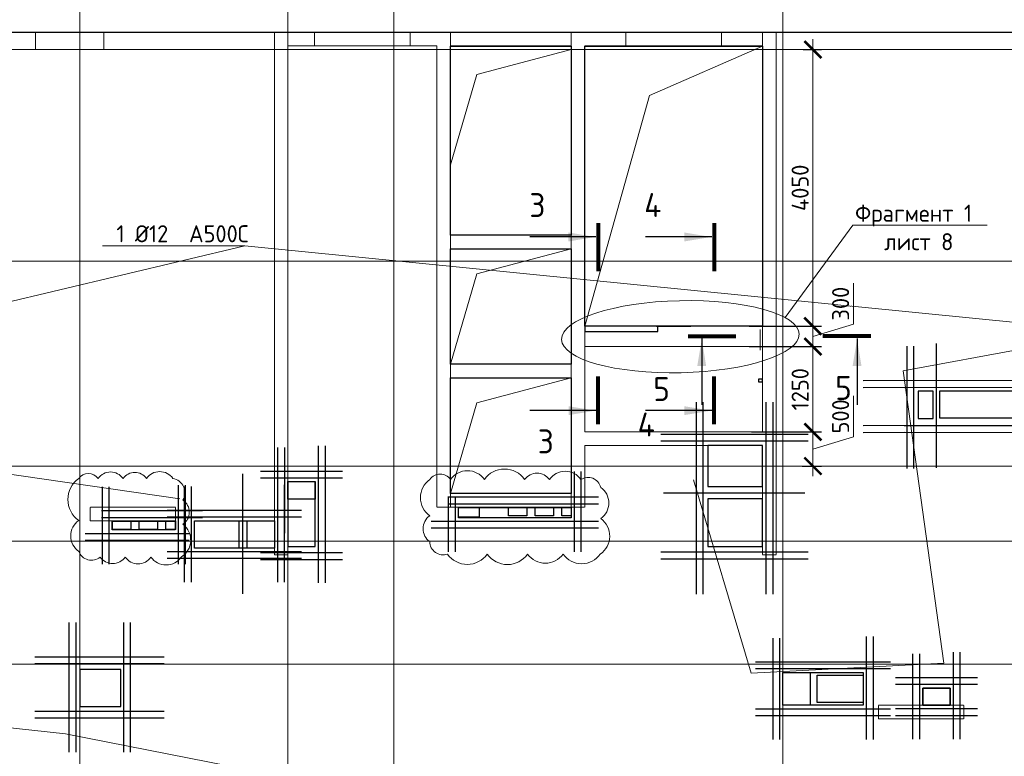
# Model space of a CAD drawing. Header units: millimetres. Extents: x -42044588 to 856694, y -806701 to 941911.
# Tile 51 of 256: x -87416 to -72992, y -425220 to -414436. Entities that reach past the tile are written whole.
import ezdxf
from ezdxf import colors
from ezdxf.entities.mleader import LeaderData, LeaderLine
from ezdxf.enums import TextEntityAlignment as Align
from ezdxf.math import Vec2, Vec3

# ---------------------------------------------------------------- set-up
doc = ezdxf.new("R2010")
doc.units = ezdxf.units.MM
for name, pattern in [('______5', [1100, 800, -100, 100, -100]), ('DASHED', [7, 5, -2, 0]), ('GOST2.303 4', [7, 5, -2, 0]), ('осевая', [50.8, 31.75, -6.35, 6.35, -6.35])]:
    doc.linetypes.add(name, pattern=pattern)
for name, color, linetype, lineweight in [('907Сл Осевые', 1, 'Continuous', 0), ('_0.25', 114, 'Continuous', 25), ('_0.5', 94, 'Continuous', 50), ('RAZMER', 100, 'Continuous', 15), ('RAZMER @ 100', 100, 'Continuous', 15), ('Оси', 40, '______5', 18), ('Перекрытие ж_бетон', 1, 'Continuous', 30), ('подоснова', 151, 'Continuous', 5), ('РАЗМЕРЫ', 1, 'Continuous', 9), ('Символы 0.20', 1, 'Continuous', 20), ('Символы 0.20 @ 100', 1, 'Continuous', 20), ('СТЕНЫ', 3, 'Continuous', 30)]:
    doc.layers.add(name, color=color, linetype=linetype, lineweight=lineweight)
doc.layers.add('Колонна_ бетон', color=7, linetype='Continuous', lineweight=50, true_color=0xb4b496)
doc.styles.add('GOST-2.304_Type-B', font='GOST_Common.ttf')
doc.styles.add('ГОСТ', font='GOST_Common.ttf')
doc.dimstyles.new('ГОСТ', dxfattribs={"dimscale": 0, "dimtxt": 2.5, "dimasz": 2.5, "dimexe": 1.25, "dimexo": 0.625, "dimtad": 1, "dimdec": 0, "dimtxsty": 'ГОСТ', "dimblk": 'ARCHTICK', "dimcen": 2.5, "dimdle": 1.5, "dimclrd": 256, "dimclre": 256, "dimclrt": 256, "dimadec": 0, "dimazin": 0, "dimtfac": 1, "dimtdec": 0, "dimtmove": 1, "dimatfit": 3, "dimfxl": 0, "dimlwd": -1, "dimarcsym": 0})

# ---------------------------------------------------------------- blocks, each defined once
blk = doc.blocks.new('оси блок 2')
at = {"layer": 'Оси', "color": 16, "linetype": 'осевая', "lineweight": 0, "ltscale": 0.25, "transparency": 33554687}
for p, q in [((-68904.7, -322543), (-68904.7, -347914.1)), ((-65854.7, -322543), (-65854.7, -347914.1)), ((-64304.7, -322543), (-64304.7, -347914.1)), ((-58604.7, -322543), (-58604.7, -347914.1)), ((-89822.3, -326301.3), (-37238.5, -326301.3)), ((-89822.3, -329401.3), (-37238.5, -329401.3)), ((-89822.3, -332401.3), (-37238.5, -332401.3)), ((-89822.3, -333501.3), (-37238.5, -333501.3)), ((-89822.3, -335301.3), (-37238.5, -335301.3))]:
    blk.add_line(p, q, dxfattribs=at)
blk = doc.blocks.new('подложка стн 1-го этажа')
at = {"layer": 'Колонна_ бетон', "color": 252, "linetype": 'DASHED', "lineweight": 0, "ltscale": 0.5, "true_color": 0x939598, "transparency": 33554687}
for p, q in [((24994, 19212, -200), (24994, 19412, -200)), ((24994, 19412, -200), (24994, 19412, -200)), ((26244, 19412, -200), (24994, 19412, -200)), ((26244, 19412, -200), (26244, 19412, -200)), ((26244, 19212, -200), (26244, 19412, -200)), ((24994, 19212, -200), (26244, 19212, -200)), ((24994, 19212, -200), (24994, 19212, -200)), ((26244, 19212, -200), (26244, 19212, -200)), ((36543, 16512, -200), (36543, 16312, -200)), ((36543, 16512, -200), (36543, 16512, -200)), ((36543, 16512, -200), (37793, 16512, -200)), ((37793, 16512, -200), (37793, 16312, -200)), ((37793, 16512, -200), (37793, 16512, -200)), ((36543, 16312, -200), (36543, 16312, -200)), ((36543, 16312, -200), (37793, 16312, -200)), ((37793, 16312, -200), (37793, 16312, -200))]:
    blk.add_line(p, q, dxfattribs=at)
for elevation in [-360, -560]:
    blk.add_lwpolyline([(24194, 26362), (25194, 26362), (25194, 26112), (24194, 26112)], close=True, dxfattribs=dict(at, elevation=elevation))
at = {"layer": 'СТЕНЫ', "color": 252, "linetype": 'DASHED', "lineweight": 0, "ltscale": 0.5, "true_color": 0x939598, "transparency": 33554687}
for p, q in [((30274, 26362, -200), (30274, 19412, -200)), ((30274, 26362, -200), (30274, 26362, -200)), ((32044, 26362, -200), (32044, 19412, -200)), ((32044, 26362, -200), (32044, 26362, -200)), ((34844, 26362, -200), (34844, 20512, -200)), ((34844, 26362, -200), (34844, 26362, -200)), ((27694, 26112, -200), (27694, 26112, -200)), ((27694, 26112, -200), (27694, 18712, -200)), ((27894, 26162, -200), (27894, 18712, -200)), ((27894, 26162, -200), (27894, 26162, -200)), ((27894, 26162, -200), (30074, 26162, -200)), ((30074, 19412, -200), (30074, 26162, -200)), ((30074, 26162, -200), (30074, 26162, -200)), ((30274, 26162, -200), (30274, 26162, -200)), ((32044, 26162, -200), (30274, 26162, -200)), ((32044, 26162, -200), (32044, 26162, -200)), ((32244, 26162, -200), (34844, 26162, -200)), ((32244, 26162, -200), (32244, 26162, -200)), ((32244, 26162, -200), (32244, 20512, -200)), ((34844, 26162, -200), (34844, 26162, -200)), ((35044, 18712, -200), (35044, 26112, -200)), ((30274, 23392, -200), (30274, 23392, -200)), ((32044, 23392, -200), (30274, 23392, -200)), ((32044, 23392, -200), (32044, 23392, -200)), ((32044, 23192, -200), (30274, 23192, -200)), ((30274, 23192, -200), (30274, 23192, -200)), ((32044, 23192, -200), (32044, 23192, -200)), ((30274, 21502, -200), (32044, 21502, -200)), ((30274, 21502, -200), (30274, 21502, -200)), ((32044, 21502, -200), (32044, 21502, -200)), ((30274, 21302, -200), (30274, 21302, -200)), ((30274, 21302, -200), (32044, 21302, -200)), ((32044, 21302, -200), (32044, 21302, -200)), ((34844, 20512, -200), (32244, 20512, -200)), ((32244, 20512, -200), (32244, 20512, -200)), ((34844, 20512, -200), (34844, 20512, -200)), ((32244, 20312, -200), (32244, 20312, -200)), ((34844, 20312, -200), (32244, 20312, -200)), ((32244, 20312, -200), (32244, 19412, -200)), ((34744, 20312, -200), (34744, 20312, -200)), ((34844, 18712, -200), (34844, 20312, -200)), ((27894, 19962, -200), (27894, 19962, -200)), ((30274, 19612, -200), (30274, 19612, -200)), ((32044, 19612, -200), (30274, 19612, -200)), ((32044, 19612, -200), (32044, 19612, -200)), ((30074, 19412, -200), (30074, 19412, -200)), ((30074, 19412, -200), (32244, 19412, -200)), ((30274, 19412, -200), (30274, 19412, -200)), ((32044, 19412, -200), (32044, 19412, -200)), ((32244, 19412, -200), (32244, 19412, -200)), ((27694, 18712, -200), (27694, 18712, -200)), ((27694, 18712, -200), (27894, 18712, -200)), ((35044, 18712, -200), (34844, 18712, -200)), ((35044, 18712, -200), (35044, 18712, -200))]:
    blk.add_line(p, q, dxfattribs=at)
at = {"layer": 'СТЕНЫ', "color": 252, "linetype": 'DASHED', "lineweight": 0, "ltscale": 0.5, "true_color": 0x939598, "transparency": 33554687, "elevation": -200}
blk.add_lwpolyline([(35044, 26112), (35044, 26362), (27694, 26362), (27694, 26112)], dxfattribs=at)
at = {"layer": 'СТЕНЫ', "color": 252, "linetype": 'DASHED', "lineweight": 0, "ltscale": 0.5, "true_color": 0x939598, "transparency": 33554687, "elevation": -560}
for points in [[(28284, 26365), (29684, 26365), (29684, 26162), (28284, 26162)], [(32844, 26365), (34244, 26365), (34244, 26162), (32844, 26162)]]:
    blk.add_lwpolyline(points, close=True, dxfattribs=at)
blk = doc.blocks.new('_ArchTick')
at = {"color": 0, "linetype": 'ByBlock', "const_width": 0.15}
blk.add_lwpolyline([(-0.5, -0.5), (0.5, 0.5)], dxfattribs=at)
blk = doc.blocks.new('*D5199')
at = {"layer": 'DEFPOINTS', "color": 0, "transparency": 16777216}
for p in [(-76760, -420471), (-75796, -420471), (-76015, -420971)]:
    blk.add_point(p, dxfattribs=at)
at = {"layer": 'RAZMER', "transparency": 16777216}
for p, q in [((-75202, -420543), (-75202, -419943)), ((-75796, -421121), (-75796, -420321)), ((-75796, -420721), (-75202, -420543))]:
    blk.add_line(p, q, dxfattribs=at)
at = {"layer": 'RAZMER', "lineweight": -2, "transparency": 16777216}
for p, q in [((-76697, -420471), (-75671, -420471)), ((-75952, -420971), (-75671, -420971))]:
    blk.add_line(p, q, dxfattribs=at)
at = {"layer": 'RAZMER', "transparency": 16777216, "xscale": 250, "yscale": 250, "zscale": 250}
for p, rotation in [((-75796, -420471), 90), ((-75796, -420971), 270)]:
    blk.add_blockref('_ArchTick', p, dxfattribs=dict(at, rotation=rotation))
at = {"layer": 'RAZMER', "lineweight": 0, "transparency": 16777216, "insert": (-75390, -420243), "char_height": 250, "attachment_point": 5, "rotation": 90, "style": 'ГОСТ', "bg_fill": 3, "box_fill_scale": 1.1, "bg_fill_color": 256, "bg_fill_true_color": 13158600, "bg_fill_transparency": 0}
blk.add_mtext('500', dxfattribs=at)
blk = doc.blocks.new('*D5200')
at = {"layer": 'DEFPOINTS', "color": 0, "transparency": 16777216}
for p in [(-76630, -419221), (-75796, -419221), (-75934, -420471)]:
    blk.add_point(p, dxfattribs=at)
at = {"layer": 'RAZMER', "transparency": 16777216}
blk.add_line((-75796, -420621), (-75796, -419071), dxfattribs=at)
at = {"layer": 'RAZMER', "lineweight": -2, "transparency": 16777216}
for p, q in [((-76568, -419221), (-75671, -419221)), ((-75871, -420471), (-75671, -420471))]:
    blk.add_line(p, q, dxfattribs=at)
at = {"layer": 'RAZMER', "transparency": 16777216, "xscale": 250, "yscale": 250, "zscale": 250}
for p, rotation in [((-75796, -419221), 90), ((-75796, -420471), 270)]:
    blk.add_blockref('_ArchTick', p, dxfattribs=dict(at, rotation=rotation))
at = {"layer": 'RAZMER', "lineweight": 0, "transparency": 16777216, "insert": (-75983, -419846), "char_height": 250, "attachment_point": 5, "rotation": 90, "style": 'ГОСТ', "bg_fill": 3, "box_fill_scale": 1.1, "bg_fill_color": 256, "bg_fill_true_color": 13158600, "bg_fill_transparency": 0}
blk.add_mtext('1250', dxfattribs=at)
blk = doc.blocks.new('*D5201')
at = {"layer": 'DEFPOINTS', "color": 0, "transparency": 16777216}
for p in [(-76792, -418922), (-76792, -419222), (-75796, -419222)]:
    blk.add_point(p, dxfattribs=at)
at = {"layer": 'RAZMER', "transparency": 16777216}
for p, q in [((-75202, -418893), (-75202, -418293)), ((-75796, -418772), (-75796, -419372)), ((-75796, -419072), (-75202, -418893))]:
    blk.add_line(p, q, dxfattribs=at)
at = {"layer": 'RAZMER', "lineweight": -2, "transparency": 16777216}
for p, q in [((-76730, -418922), (-75671, -418922)), ((-76730, -419222), (-75671, -419222))]:
    blk.add_line(p, q, dxfattribs=at)
at = {"layer": 'RAZMER', "transparency": 16777216, "xscale": 250, "yscale": 250, "zscale": 250}
for p, rotation in [((-75796, -418922), 90), ((-75796, -419222), 270)]:
    blk.add_blockref('_ArchTick', p, dxfattribs=dict(at, rotation=rotation))
at = {"layer": 'RAZMER', "lineweight": 0, "transparency": 16777216, "insert": (-75390, -418593), "char_height": 250, "attachment_point": 5, "rotation": 90, "style": 'ГОСТ', "bg_fill": 3, "box_fill_scale": 1.1, "bg_fill_color": 256, "bg_fill_true_color": 13158600, "bg_fill_transparency": 0}
blk.add_mtext('300', dxfattribs=at)
blk = doc.blocks.new('*D5202')
at = {"layer": 'DEFPOINTS', "color": 0, "transparency": 16777216}
for p in [(-76002, -414872, -360), (-75796, -414872), (-76151, -418922)]:
    blk.add_point(p, dxfattribs=at)
at = {"layer": 'RAZMER', "transparency": 16777216}
blk.add_line((-75796, -419072), (-75796, -414722), dxfattribs=at)
at = {"layer": 'RAZMER', "lineweight": -2, "transparency": 16777216}
for p, q in [((-75940, -414872), (-75671, -414872)), ((-76089, -418922), (-75671, -418922))]:
    blk.add_line(p, q, dxfattribs=at)
at = {"layer": 'RAZMER', "transparency": 16777216, "xscale": 250, "yscale": 250, "zscale": 250}
for p, rotation in [((-75796, -414872), 90), ((-75796, -418922), 270)]:
    blk.add_blockref('_ArchTick', p, dxfattribs=dict(at, rotation=rotation))
at = {"layer": 'RAZMER', "lineweight": 0, "transparency": 16777216, "insert": (-75983, -416897), "char_height": 250, "attachment_point": 5, "rotation": 90, "style": 'ГОСТ', "bg_fill": 3, "box_fill_scale": 1.1, "bg_fill_color": 256, "bg_fill_true_color": 13158600, "bg_fill_transparency": 0}
blk.add_mtext('4050', dxfattribs=at)
blk = doc.blocks.new('*D5195')
at = {"layer": 'DEFPOINTS', "color": 0, "transparency": 16777216}
for p in [(-76760, -420471), (-75796, -420471), (-76015, -420971)]:
    blk.add_point(p, dxfattribs=at)
at = {"layer": 'RAZMER', "transparency": 16777216}
for p, q in [((-75202, -420543), (-75202, -419943)), ((-75796, -421121), (-75796, -420321)), ((-75796, -420721), (-75202, -420543))]:
    blk.add_line(p, q, dxfattribs=at)
at = {"layer": 'RAZMER', "lineweight": -2, "transparency": 16777216}
for p, q in [((-76697, -420471), (-75671, -420471)), ((-75952, -420971), (-75671, -420971))]:
    blk.add_line(p, q, dxfattribs=at)
at = {"layer": 'RAZMER', "transparency": 16777216, "xscale": 250, "yscale": 250, "zscale": 250}
for p, rotation in [((-75796, -420471), 90), ((-75796, -420971), 270)]:
    blk.add_blockref('_ArchTick', p, dxfattribs=dict(at, rotation=rotation))
at = {"layer": 'RAZMER', "lineweight": 0, "transparency": 16777216, "insert": (-75390, -420243), "char_height": 250, "attachment_point": 5, "rotation": 90, "style": 'ГОСТ', "bg_fill": 3, "box_fill_scale": 1.1, "bg_fill_color": 256, "bg_fill_true_color": 13158600, "bg_fill_transparency": 0}
blk.add_mtext('500', dxfattribs=at)
blk = doc.blocks.new('*D5196')
at = {"layer": 'DEFPOINTS', "color": 0, "transparency": 16777216}
for p in [(-76630, -419221), (-75796, -419221), (-75934, -420471)]:
    blk.add_point(p, dxfattribs=at)
at = {"layer": 'RAZMER', "transparency": 16777216}
blk.add_line((-75796, -420621), (-75796, -419071), dxfattribs=at)
at = {"layer": 'RAZMER', "lineweight": -2, "transparency": 16777216}
for p, q in [((-76568, -419221), (-75671, -419221)), ((-75871, -420471), (-75671, -420471))]:
    blk.add_line(p, q, dxfattribs=at)
at = {"layer": 'RAZMER', "transparency": 16777216, "xscale": 250, "yscale": 250, "zscale": 250}
for p, rotation in [((-75796, -419221), 90), ((-75796, -420471), 270)]:
    blk.add_blockref('_ArchTick', p, dxfattribs=dict(at, rotation=rotation))
at = {"layer": 'RAZMER', "lineweight": 0, "transparency": 16777216, "insert": (-75983, -419846), "char_height": 250, "attachment_point": 5, "rotation": 90, "style": 'ГОСТ', "bg_fill": 3, "box_fill_scale": 1.1, "bg_fill_color": 256, "bg_fill_true_color": 13158600, "bg_fill_transparency": 0}
blk.add_mtext('1250', dxfattribs=at)
blk = doc.blocks.new('*D5197')
at = {"layer": 'DEFPOINTS', "color": 0, "transparency": 16777216}
for p in [(-76792, -418922), (-76792, -419222), (-75796, -419222)]:
    blk.add_point(p, dxfattribs=at)
at = {"layer": 'RAZMER', "transparency": 16777216}
for p, q in [((-75202, -418893), (-75202, -418293)), ((-75796, -418772), (-75796, -419372)), ((-75796, -419072), (-75202, -418893))]:
    blk.add_line(p, q, dxfattribs=at)
at = {"layer": 'RAZMER', "lineweight": -2, "transparency": 16777216}
for p, q in [((-76730, -418922), (-75671, -418922)), ((-76730, -419222), (-75671, -419222))]:
    blk.add_line(p, q, dxfattribs=at)
at = {"layer": 'RAZMER', "transparency": 16777216, "xscale": 250, "yscale": 250, "zscale": 250}
for p, rotation in [((-75796, -418922), 90), ((-75796, -419222), 270)]:
    blk.add_blockref('_ArchTick', p, dxfattribs=dict(at, rotation=rotation))
at = {"layer": 'RAZMER', "lineweight": 0, "transparency": 16777216, "insert": (-75390, -418593), "char_height": 250, "attachment_point": 5, "rotation": 90, "style": 'ГОСТ', "bg_fill": 3, "box_fill_scale": 1.1, "bg_fill_color": 256, "bg_fill_true_color": 13158600, "bg_fill_transparency": 0}
blk.add_mtext('300', dxfattribs=at)
blk = doc.blocks.new('*D5198')
at = {"layer": 'DEFPOINTS', "color": 0, "transparency": 16777216}
for p in [(-76002, -414872, -360), (-75796, -414872), (-76151, -418922)]:
    blk.add_point(p, dxfattribs=at)
at = {"layer": 'RAZMER', "transparency": 16777216}
blk.add_line((-75796, -419072), (-75796, -414722), dxfattribs=at)
at = {"layer": 'RAZMER', "lineweight": -2, "transparency": 16777216}
for p, q in [((-75940, -414872), (-75671, -414872)), ((-76089, -418922), (-75671, -418922))]:
    blk.add_line(p, q, dxfattribs=at)
at = {"layer": 'RAZMER', "transparency": 16777216, "xscale": 250, "yscale": 250, "zscale": 250}
for p, rotation in [((-75796, -414872), 90), ((-75796, -418922), 270)]:
    blk.add_blockref('_ArchTick', p, dxfattribs=dict(at, rotation=rotation))
at = {"layer": 'RAZMER', "lineweight": 0, "transparency": 16777216, "insert": (-75983, -416897), "char_height": 250, "attachment_point": 5, "rotation": 90, "style": 'ГОСТ', "bg_fill": 3, "box_fill_scale": 1.1, "bg_fill_color": 256, "bg_fill_true_color": 13158600, "bg_fill_transparency": 0}
blk.add_mtext('4050', dxfattribs=at)
blk = doc.blocks.new('*U4606')
at = {"layer": '_0.25', "ltscale": 100}
blk.add_lwpolyline([(0, 482), (1176, 482), (1176, 0), (0, 0)], close=True, dxfattribs=at)
at = {"layer": '_0.5', "color": 7, "lineweight": 30, "ltscale": 100}
for p, q in [((-150, 982), (-150, -500)), ((-50, 982), (-50, -500)), ((1226, -500), (1226, 1007)), ((1326, -500), (1326, 1007)), ((1576, 632), (-400, 632)), ((1576, 532), (-400, 532)), ((-400, -50), (1576, -50)), ((-400, -150), (1576, -150))]:
    blk.add_line(p, q, dxfattribs=at)
blk = doc.blocks.new('*U4586')
at = {"layer": '_0.25', "ltscale": 100}
blk.add_lwpolyline([(0, 250), (399, 250), (399, 0), (0, 0)], close=True, dxfattribs=at)
at = {"layer": '_0.5', "color": 7, "lineweight": 30, "ltscale": 100}
for p, q in [((-150, 750), (-150, -500)), ((-50, 750), (-50, -500)), ((449, -500), (449, 774)), ((549, -500), (549, 774)), ((799, 400), (-400, 400)), ((799, 300), (-400, 300)), ((-400, -50), (799, -50)), ((-400, -150), (799, -150))]:
    blk.add_line(p, q, dxfattribs=at)
blk = doc.blocks.new('_None')
blk = doc.blocks.new('*U6790')
at = {"layer": '_0.25', "ltscale": 100}
blk.add_lwpolyline([(0, 400), (1170, 400), (1170, 0), (0, 0)], close=True, dxfattribs=at)
at = {"layer": '_0.5', "color": 7, "lineweight": 30, "ltscale": 100}
for p, q in [((-150, 900), (-150, -500)), ((-50, 900), (-50, -500)), ((1220, -500), (1220, 925)), ((1320, -500), (1320, 925)), ((1570, 550), (-400, 550)), ((1570, 450), (-400, 450)), ((-400, -50), (1570, -50)), ((-400, -150), (1570, -150))]:
    blk.add_line(p, q, dxfattribs=at)
blk = doc.blocks.new('*U6941')
at = {"layer": '_0.25', "ltscale": 100}
blk.add_lwpolyline([(0, 255), (401, 255), (401, 0), (0, 0)], close=True, dxfattribs=at)
at = {"layer": '_0.5', "color": 7, "lineweight": 30, "ltscale": 100}
for p, q in [((-150, 755), (-150, -500)), ((-50, 755), (-50, -500)), ((451, -1229), (451, 779)), ((551, -1229), (551, 779)), ((801, 405), (-400, 405)), ((801, 305), (-400, 305)), ((-400, -784), (801, -784)), ((-400, -884), (801, -884))]:
    blk.add_line(p, q, dxfattribs=at)
blk = doc.blocks.new('*U366')
at = {"layer": 'Символы 0.20', "linetype": 'Continuous', "lineweight": 25}
for p, q in [((-5, 0.35), (-5, 10.05)), ((20.43, 0.35), (20.43, 10.05))]:
    blk.add_line(p, q, dxfattribs=at)
at = {"layer": 'Символы 0.20', "linetype": 'Continuous', "lineweight": 80}
for p, q in [((-7, 0), (0, 0)), ((22.43, 0), (15.43, 0))]:
    blk.add_line(p, q, dxfattribs=at)
at = {"layer": 'Символы 0.20', "linetype": 'Continuous', "lineweight": 25}
for points in [[(-5, 0.46), (-4.35, 4.36), (-5.65, 4.36)], [(20.43, 0.46), (19.77, 4.39), (21.09, 4.39)]]:
    blk.add_solid(points, dxfattribs=at)
at = {"layer": 'Символы 0.20', "style": 'ГОСТ'}
blk.add_attdef('1', text='', height=3.5, dxfattribs=at).set_placement((-9.5, 7.7), align=Align.MIDDLE_CENTER)
blk.add_attdef('2', text='', height=3.5, dxfattribs=at).set_placement((25.1, 7.75), align=Align.MIDDLE_RIGHT)
blk = doc.blocks.new('*U6943')
at = {"layer": 'Символы 0.20', "linetype": 'Continuous', "lineweight": 25}
for p, q in [((-5, 0.35), (-5, 10.05)), ((20.43, 0.35), (20.43, 10.05))]:
    blk.add_line(p, q, dxfattribs=at)
at = {"layer": 'Символы 0.20', "linetype": 'Continuous', "lineweight": 80}
for p, q in [((-7, 0), (0, 0)), ((22.43, 0), (15.43, 0))]:
    blk.add_line(p, q, dxfattribs=at)
at = {"layer": 'Символы 0.20', "linetype": 'Continuous', "lineweight": 25}
for points in [[(-5, 0.46), (-4.35, 4.36), (-5.65, 4.36)], [(20.43, 0.46), (19.77, 4.39), (21.09, 4.39)]]:
    blk.add_solid(points, dxfattribs=at)
at = {"layer": 'Символы 0.20', "style": 'ГОСТ'}
blk.add_attdef('1', text='', height=3.5, dxfattribs=at).set_placement((-7.02, 9.96), align=Align.MIDDLE_CENTER)
blk.add_attdef('2', text='', height=3.5, dxfattribs=at).set_placement((25.1, 7.75), align=Align.MIDDLE_RIGHT)
blk = doc.blocks.new('*U6942')
at = {"layer": 'Символы 0.20', "linetype": 'Continuous', "lineweight": 25}
for p, q in [((-5, 0.35), (-5, 10.05)), ((17.75, 0.35), (17.75, 10.05))]:
    blk.add_line(p, q, dxfattribs=at)
at = {"layer": 'Символы 0.20', "linetype": 'Continuous', "lineweight": 80}
for p, q in [((-7, 0), (0, 0)), ((19.75, 0), (12.75, 0))]:
    blk.add_line(p, q, dxfattribs=at)
at = {"layer": 'Символы 0.20', "linetype": 'Continuous', "lineweight": 25}
for points in [[(-5, 0.46), (-4.35, 4.36), (-5.65, 4.36)], [(17.75, 0.46), (17.1, 4.39), (18.41, 4.39)]]:
    blk.add_solid(points, dxfattribs=at)
at = {"layer": 'Символы 0.20', "style": 'ГОСТ'}
blk.add_attdef('1', text='', height=3.5, dxfattribs=at).set_placement((-3, 7.58), align=Align.MIDDLE_CENTER)
blk.add_attdef('2', text='', height=3.5, dxfattribs=at).set_placement((22.42, 7.75), align=Align.MIDDLE_RIGHT)
blk = doc.blocks.new('блочина')
at = {"color": 4, "lineweight": 30, "elevation": -360}
blk.add_lwpolyline([(130360, 62456), (130410, 62456), (130410, 62406), (130360, 62406)], close=True, dxfattribs=at)
at = {"color": 4, "lineweight": 30}
blk.add_lwpolyline([(123862, 60951), (123462, 60951), (123462, 60001), (123862, 60001)], close=True, dxfattribs=at)
at = {"layer": 'Перекрытие ж_бетон', "color": 4}
for points in [[(132913, 62278), (132693, 62278), (132693, 61878), (132913, 61878)], [(133013, 61880), (133013, 62280), (134413, 62280), (134413, 61880)], [(130413, 60880), (130413, 61480), (129613, 61480), (129613, 60880)], [(130413, 60000), (130413, 60700), (129613, 60700), (129613, 60000)], [(121013, 57662), (121013, 58202), (120413, 58202), (120413, 57662)], [(131113, 58158), (131113, 57678), (130713, 57678), (130713, 58158)], [(131213, 57720), (131213, 58120), (131887, 58120), (131887, 57720)], [(133163, 57680), (133163, 57930), (132763, 57930), (132763, 57680)]]:
    blk.add_lwpolyline(points, close=True, dxfattribs=at)
for points, elevation in [([(125963, 60580), (126263, 60580), (126263, 60430), (125963, 60430)], 360), ([(126693, 60580), (126963, 60580), (126963, 60450), (126693, 60450)], 360), ([(127083, 60580), (127353, 60580), (127353, 60450), (127083, 60450)], 360), ([(127473, 60580), (127613, 60580), (127613, 60450), (127473, 60450)], 360), ([(120893, 60380), (121163, 60380), (121163, 60250), (120893, 60250)], 360), ([(121283, 60380), (121553, 60380), (121553, 60250), (121283, 60250)], 360), ([(121673, 60380), (121813, 60380), (121813, 60250), (121673, 60250)], 360), ([(122093, 59980), (122093, 60380), (122743, 60380), (122743, 59980)], 4500), ([(122863, 59978), (122863, 60378), (123263, 60378), (123263, 59978)], 4500)]:
    blk.add_lwpolyline(points, close=True, dxfattribs=dict(at, elevation=elevation))
blk = doc.blocks.new('*U7024')
at = {"layer": '_0.25', "ltscale": 100}
blk.add_lwpolyline([(0, 150), (1650, 150), (1650, 0), (0, 0)], close=True, dxfattribs=at)
at = {"layer": '_0.5', "color": 7, "lineweight": 30, "ltscale": 100}
for p, q in [((1700, -500), (1700, 675)), ((1800, -500), (1800, 675)), ((2050, 300), (-157, 300)), ((-150, 295), (-150, -500)), ((-50, 295), (-50, -500)), ((2050, 200), (-157, 200)), ((-400, -50), (2050, -50)), ((-400, -150), (2050, -150))]:
    blk.add_line(p, q, dxfattribs=at)
blk = doc.blocks.new('*U7025')
at = {"layer": '_0.25', "ltscale": 100}
blk.add_lwpolyline([(0, 129), (920, 129), (920, 0), (0, 0)], close=True, dxfattribs=at)
at = {"layer": '_0.5', "color": 7, "lineweight": 30, "ltscale": 100}
for p, q in [((-150, 629), (-150, -500)), ((-50, 629), (-50, -500)), ((970, -500), (970, 654)), ((1070, -500), (1070, 654)), ((1320, 279), (-157, 279)), ((1320, 179), (-157, 179)), ((-400, -50), (1126, -50)), ((-400, -150), (1126, -150))]:
    blk.add_line(p, q, dxfattribs=at)

msp = doc.modelspace()

# ---------------------------------------------------------------- linework, layer by layer
at = {"lineweight": 30}
for p, q in [((-74421.549, -419217.186, -360), (-74421.549, -421007.186, -360)), ((-74321.549, -419217.186, -360), (-74321.549, -421007.186, -360)), ((-73989.556, -419176.61, -360), (-73989.556, -420996.61, -360)), ((-71403.723, -419717.186, -360), (-75058.793, -419723.769, -360)), ((-71403.723, -419819.589, -360), (-75058.793, -419826.173, -360)), ((-71403.723, -419817.186, -360), (-74458.793, -419823.769, -360)), ((-77507.798, -420033.618, -360), (-77507.798, -422843.889, -360)), ((-77407.798, -420033.618, -360), (-77407.798, -422843.889, -360)), ((-71403.723, -420375.556, -360), (-75058.793, -420382.139, -360)), ((-71403.723, -420387.186, -360), (-74458.793, -420380.602, -360)), ((-71403.723, -420476.734, -360), (-75058.793, -420483.317, -360)), ((-71403.723, -420487.186, -360), (-74458.793, -420480.602, -360)), ((-84151.216, -421085.6, -360), (-84151.216, -422838.943, -360)), ((-77986.132, -421362.673, 720), (-75915.379, -421362.673, 720)), ((-78024.283, -422226.967, -360), (-75867.067, -422226.967, -360)), ((-78024.283, -422326.967, -360), (-75867.067, -422326.967, -360)), ((-86693.674, -423259.345, -360), (-86693.674, -425158.195, -360)), ((-86593.674, -423259.345, -360), (-86593.674, -425158.195, -360)), ((-85897.128, -423259.345, -360), (-85897.128, -425158.195, -360)), ((-85797.128, -423259.345, -360), (-85797.128, -425158.195, -360)), ((-87196.051, -423761.554, -360), (-85297.2, -423761.554, -360)), ((-87196.051, -423861.554, -360), (-85297.2, -423861.554, -360)), ((-87196.051, -424558.1, -360), (-85297.2, -424558.1, -360)), ((-87196.051, -424658.1, -360), (-85297.2, -424658.1, -360))]:
    msp.add_line(p, q, dxfattribs=at)
at = {"layer": '907Сл Осевые', "color": 240, "true_color": 0xed1f24}
for points in [[(-81407.585, -421167.611, 0.52056705), (-81407.585, -421698.084, 0.52056705), (-81407.585, -422077.459, 0.52056705), (-81149.758, -422258.671, 0.52056705), (-80567.109, -422258.671, 0.52056705), (-79974.999, -422258.671, 0.52056705), (-79456.245, -422258.671, 0.52056705), (-78910.137, -422258.671, 0.52056705), (-78904.207, -421739.51, 0.52056705), (-78904.207, -421283.248, 0.52056705), (-79193.133, -421167.611, 0.52056705), (-79655.458, -421167.611, 0.52056705), (-80018.873, -421167.611, 0.52056705), (-80608.745, -421167.611, 0.52056705), (-81104.925, -421167.611, 0.52056705)], [(-86550.215, -421152.502, 0.52056705), (-86550.215, -421767.593, 0.52056705), (-86550.215, -422220.406, 0.52056705), (-86236.597, -422303.142, 0.52056705), (-85870.63, -422303.142, 0.52056705), (-85492.129, -422303.142, 0.52056705), (-85048.318, -422303.142, 0.52056705), (-85023.429, -421823.286, 0.52056705), (-85023.429, -421468.691, 0.52056705), (-85171.366, -421152.502, 0.52056705), (-85558.696, -421152.502, 0.52056705), (-85900.667, -421152.502, 0.52056705), (-86266.929, -421152.502, 0.52056705)]]:
    msp.add_lwpolyline(points, format="xyb", close=True, dxfattribs=at)
at = {"layer": 'RAZMER'}
for p, q in [((-79135.275, -418921.519, 720), (-76535.275, -418921.519, 720)), ((-79135.275, -419221.519, 720), (-79135.275, -418921.519, 720)), ((-79135.275, -419221.519, 920), (-79135.275, -418921.519, 920)), ((-76535.275, -418921.519, 720), (-76535.275, -419221.519, 720))]:
    msp.add_line(p, q, dxfattribs=at)
at = {"layer": 'RAZMER', "linetype": 'GOST2.303 4'}
msp.add_line((-76535.275, -419221.519, 720), (-79135.275, -419221.519, 720), dxfattribs=at)
at = {"layer": 'RAZMER', "lineweight": 30}
for elevation in [720, 920]:
    msp.add_lwpolyline([(-78065.275, -418921.519), (-79135.275, -418921.519), (-79135.275, -419001.519), (-78065.275, -419001.519)], close=True, dxfattribs=dict(at, elevation=elevation))
for elevation in [720, 920]:
    msp.add_lwpolyline([(-78085.275, -418921.519), (-77585.275, -418921.519)], dxfattribs=dict(at, elevation=elevation))
at = {"layer": 'Перекрытие ж_бетон'}
for points in [[(-76335.275, -414620.686), (-89575.275, -414620.686)], [(-71387.764, -414620.686), (-83125.275, -414620.686)]]:
    msp.add_lwpolyline(points, dxfattribs=at)
at = {"layer": 'Перекрытие ж_бетон', "elevation": 360.018}
for points in [[(-81105.24, -414820.686), (-79335.24, -414820.686), (-79335.24, -417590.685), (-81105.24, -417590.685)], [(-81105.24, -417790.685), (-79335.24, -417790.685), (-79335.24, -419480.686), (-81105.24, -419480.686)], [(-81105.24, -419680.686), (-79335.24, -419680.686), (-79335.24, -421370.686), (-81105.24, -421370.686)]]:
    msp.add_lwpolyline(points, close=True, dxfattribs=at)
at = {"layer": 'РАЗМЕРЫ', "color": 2, "lineweight": 0}
for points, elevation in [([(-81105.24, -416560.687), (-80716.669, -415236.45), (-79335.24, -414870.687)], 360), ([(-81105.24, -419480.685), (-80716.669, -418156.448), (-79335.24, -417790.685)], 360.018), ([(-81105.24, -421370.686), (-80716.669, -420046.449), (-79335.24, -419680.686)], 360.018)]:
    msp.add_lwpolyline(points, dxfattribs=dict(at, elevation=elevation))

# ---------------------------------------------------------------- block references
msp.add_blockref('подложка стн 1-го этажа', (-111379.198, -440982.48, 560))
at = {"ltscale": 100}
for name, p in [('*U6941', (-83487.2, -421453.536, 200)), ('*U7024', (-80988.792, -421726.299)), ('*U7025', (-86058.508, -421905.582)), ('*U6790', (-84855.072, -422170.686, 4700)), ('*U4606', (-76235.273, -424472.693, 200)), ('*U4586', (-74185.429, -424470.686, 200))]:
    msp.add_blockref(name, p, dxfattribs=at)
at = {"layer": 'РАЗМЕРЫ'}
msp.add_blockref('оси блок 2', (-17630.557, -88569.364), dxfattribs=at)
at = {"layer": 'Символы 0.20 @ 100'}
ref = msp.add_blockref('*U366', (-78939.322, -419659.583, 360), dxfattribs=dict(at, xscale=100, yscale=100, zscale=100, rotation=90))
ref.add_attrib('1', '3', dxfattribs={"layer": 'Символы 0.20', "height": 350, "style": 'ГОСТ'}).set_placement((-79709.322, -420609.583, 360), align=Align.MIDDLE_CENTER)
ref.add_attrib('2', '3', dxfattribs={"layer": 'Символы 0.20', "height": 350, "style": 'ГОСТ'}).set_placement((-79714.523, -417149.517, 360), align=Align.MIDDLE_RIGHT)
ref = msp.add_blockref('*U6943', (-77241.288, -419659.583, 360), dxfattribs=dict(at, xscale=100, yscale=100, zscale=100, rotation=90))
ref.add_attrib('1', '4', dxfattribs={"layer": 'Символы 0.20', "height": 350, "style": 'ГОСТ'}).set_placement((-78237.48, -420361.997, 360), align=Align.MIDDLE_CENTER)
ref.add_attrib('2', '4', dxfattribs={"layer": 'Символы 0.20', "height": 350, "style": 'ГОСТ'}).set_placement((-78016.489, -417149.517, 360), align=Align.MIDDLE_RIGHT)

# ---------------------------------------------------------------- leaders
at = {"layer": 'подоснова', "color": 2, "ltscale": 0.3}
ml = msp.add_multileader_mtext('Standard', dxfattribs=at)
ml.set_content('1 %%C12  А500С', color=2, style='GOST-2.304_Type-B')
ml.set_leader_properties(color=256, linetype='ByLayer', lineweight=15)
ml.set_arrow_properties(name='NONE')
ml.build(insert=Vec2(0, 0))
ml.multileader.update_dxf_attribs({"text_left_attachment_type": 6, "text_right_attachment_type": 6, "dogleg_length": 0.1, "arrow_head_size": 18})
ctx = ml.context
ctx.base_point, ctx.char_height, ctx.arrow_head_size, ctx.landing_gap_size, ctx.plane_origin = Vec3(-94025.903, -428549.726, 720), 250, 18, 20, Vec3(-103001.489, -427401.299, 720)
ctx.left_attachment, ctx.right_attachment, ctx.text_align_type = 6, 6, 1
notes = []
notes.append((ctx, [(1, (1, 1, 0), (-92203.985, -428549.726, 720), (-1, 0), 0.1, [(7, [(-98275.477, -420110.163, 720), (-97442.09, -426437.765, 720), (-93450.256, -422307.972, 720), (-94462.761, -424401.951, 720)], 0, []), (1, [(-92088.779, -426999.235, 720), (-91393.781, -424387.813, 720), (-86742.837, -424889.459, 720), (-81620.822, -425895.614, 720)], 0, [])])]))
ctx.mtext.insert, ctx.mtext.alignment, ctx.mtext.flow_direction = Vec3(-93114.994, -428249.726, 720), 2, 5
for ctx, leaders in notes:
    for number, flags, end, landing, length, lines in leaders:
        leader = LeaderData()
        leader.index, (leader.has_last_leader_line, leader.has_dogleg_vector, leader.attachment_direction) = number, flags
        leader.last_leader_point, leader.dogleg_vector, leader.dogleg_length = Vec3(end), Vec3(landing), length
        for number, points, colour, breaks in lines:
            line = LeaderLine()
            line.index, line.vertices, line.color, line.breaks = number, Vec3.list(points), colors.encode_raw_color(colour), breaks
            leader.lines.append(line)
        ctx.leaders.append(leader)

# ---------------------------------------------------------------- next in the draw order: dimensions: what is measured, and where the dimension line sits
at = {"layer": 'RAZMER @ 100', "lineweight": 0}
dim = msp.add_linear_dim(base=(-75795.948, -420470.686, 720), p1=(-76014.647, -420970.686, 720), p2=(-76759.842, -420470.686, 720), angle=90, dimstyle='ГОСТ', override={"dimscale": 100, "dimtix": 0, "dimtofl": 1, "dimtmove": 1, "dimatfit": 3}, dxfattribs=at)
dim.commit()
dim.dimension.update_dxf_attribs({"geometry": '*D5199', "text_midpoint": (-75389.698, -420480.061, 720)})

# ---------------------------------------------------------------- next in the draw order: dimensions: what is measured, and where the dimension line sits
dim = msp.add_linear_dim(base=(-75795.948, -419220.519, 720), p1=(-75933.646, -420470.686, 720), p2=(-76630.243, -419220.519, 720), angle=90, dimstyle='ГОСТ', override={"dimscale": 100, "dimtix": 0, "dimtofl": 1, "dimtmove": 1, "dimatfit": 3}, dxfattribs=at)
dim.commit()
dim.dimension.update_dxf_attribs({"geometry": '*D5200', "text_midpoint": (-75983.448, -419845.602, 720)})

# ---------------------------------------------------------------- next in the draw order: dimensions: what is measured, and where the dimension line sits
for base, p1, p2, picture, middle in [((-75795.948, -419221.519, 720), (-76792.243, -418921.519, 720), (-76792.243, -419221.519, 720), '*D5201', (-75389.698, -418830.894, 720)), ((-75795.948, -420470.686, 920), (-76014.647, -420970.686, 920), (-76759.842, -420470.686, 920), '*D5195', (-75389.698, -420480.061, 920))]:
    dim = msp.add_linear_dim(base=base, p1=p1, p2=p2, angle=90, dimstyle='ГОСТ', override={"dimscale": 100, "dimtix": 0, "dimtofl": 1, "dimtmove": 1, "dimatfit": 3}, dxfattribs=at)
    dim.commit()
    dim.dimension.update_dxf_attribs({"geometry": picture, "text_midpoint": middle})

# ---------------------------------------------------------------- next in the draw order: linework, layer by layer
at = {"layer": 'RAZMER'}
for p, q in [((-79135.275, -418921.519, 920), (-76535.275, -418921.519, 920)), ((-76535.275, -418921.519, 920), (-76535.275, -419221.519, 920))]:
    msp.add_line(p, q, dxfattribs=at)
at = {"layer": 'RAZMER', "linetype": 'GOST2.303 4'}
msp.add_line((-76535.275, -419221.519, 920), (-79135.275, -419221.519, 920), dxfattribs=at)
at = {"layer": 'Перекрытие ж_бетон', "elevation": 360}
msp.add_lwpolyline([(-79135.275, -414820.686), (-76535.275, -414820.686), (-76535.275, -418921.519), (-79135.275, -418921.519)], close=True, dxfattribs=at)
at = {"layer": 'РАЗМЕРЫ', "color": 2, "elevation": 360}
msp.add_lwpolyline([(-79135.275, -418921.519), (-78189.922, -415547.519), (-76535.275, -414820.686)], dxfattribs=at)

# ---------------------------------------------------------------- next in the draw order: dimensions: what is measured, and where the dimension line sits
at = {"layer": 'RAZMER @ 100', "lineweight": 0}
dim = msp.add_linear_dim(base=(-75795.948, -414871.686, 720), p1=(-76151.024, -418921.519, 720), p2=(-76002.466, -414871.686, 360), angle=90, dimstyle='ГОСТ', override={"dimscale": 100, "dimtix": 0, "dimtofl": 1, "dimtmove": 1, "dimatfit": 3}, dxfattribs=at)
dim.commit()
dim.dimension.update_dxf_attribs({"geometry": '*D5202', "text_midpoint": (-75983.448, -416896.602, 720)})

# ---------------------------------------------------------------- next in the draw order: dimensions: what is measured, and where the dimension line sits
dim = msp.add_linear_dim(base=(-75795.948, -419220.519, 920), p1=(-75933.646, -420470.686, 920), p2=(-76630.243, -419220.519, 920), angle=90, dimstyle='ГОСТ', override={"dimscale": 100, "dimtix": 0, "dimtofl": 1, "dimtmove": 1, "dimatfit": 3}, dxfattribs=at)
dim.commit()
dim.dimension.update_dxf_attribs({"geometry": '*D5196', "text_midpoint": (-75983.448, -419845.602, 920)})

# ---------------------------------------------------------------- next in the draw order: linework, layer by layer
at = {"lineweight": 30}
for p, q in [((-76484.532, -420033.618, -360), (-76484.532, -422843.889, -360)), ((-76384.532, -420033.618, -360), (-76384.532, -422843.889, -360)), ((-78024.283, -420501.305, -360), (-75867.067, -420501.305, -360)), ((-78024.283, -420601.305, -360), (-75867.067, -420601.305, -360))]:
    msp.add_line(p, q, dxfattribs=at)
msp.add_line((-78024.283, -420601.305, -360), (-75867.067, -420601.305, -360))

# ---------------------------------------------------------------- next in the draw order: dimensions: what is measured, and where the dimension line sits
at = {"layer": 'RAZMER @ 100', "lineweight": 0}
dim = msp.add_linear_dim(base=(-75795.948, -419221.519, 920), p1=(-76792.243, -418921.519, 920), p2=(-76792.243, -419221.519, 920), angle=90, dimstyle='ГОСТ', override={"dimscale": 100, "dimtix": 0, "dimtofl": 1, "dimtmove": 1, "dimatfit": 3}, dxfattribs=at)
dim.commit()
dim.dimension.update_dxf_attribs({"geometry": '*D5197', "text_midpoint": (-75389.698, -418830.894, 920)})

# ---------------------------------------------------------------- next in the draw order: linework, layer by layer
at = {"layer": 'RAZMER'}
for p, q in [((-76568.912, -418971.451, 720), (-76568.912, -419271.451, 720)), ((-76568.912, -418971.451, 920), (-76568.912, -419271.451, 920))]:
    msp.add_line(p, q, dxfattribs=at)

# ---------------------------------------------------------------- next in the draw order: dimensions: what is measured, and where the dimension line sits
at = {"layer": 'RAZMER @ 100', "lineweight": 0}
dim = msp.add_linear_dim(base=(-75795.948, -414871.686, 920), p1=(-76151.024, -418921.519, 920), p2=(-76002.466, -414871.686, 560), angle=90, dimstyle='ГОСТ', override={"dimscale": 100, "dimtix": 0, "dimtofl": 1, "dimtmove": 1, "dimatfit": 3}, dxfattribs=at)
dim.commit()
dim.dimension.update_dxf_attribs({"geometry": '*D5198', "text_midpoint": (-75983.448, -416896.602, 920)})

# ---------------------------------------------------------------- next in the draw order: linework, layer by layer
at = {"layer": '907Сл Осевые', "color": 0}
msp.add_ellipse((-77737.415, -419077.036, 1640), major_axis=(1740.18, 38.767), ratio=0.302918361, start_param=-1.570796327, end_param=4.71238898, dxfattribs=at)

# ---------------------------------------------------------------- next in the draw order: block references
msp.add_blockref('блочина', (-206948.327, -482150.569, 200))
at = {"layer": 'Символы 0.20 @ 100'}
ref = msp.add_blockref('*U6942', (-75649.017, -419068.449, 360), dxfattribs=dict(at, xscale=100, yscale=100, zscale=100, rotation=180))
ref.add_attrib('1', '5', dxfattribs={"layer": 'Символы 0.20', "height": 350, "style": 'ГОСТ'}).set_placement((-75348.861, -419826.257, 360), align=Align.MIDDLE_CENTER)
ref.add_attrib('2', '5', dxfattribs={"layer": 'Символы 0.20', "height": 350, "style": 'ГОСТ'}).set_placement((-77891.429, -419843.65, 360), align=Align.MIDDLE_RIGHT)

# ---------------------------------------------------------------- next in the draw order: leaders
at = {"layer": 'подоснова', "color": 2, "ltscale": 0.3}
ml = msp.add_multileader_mtext('Standard', dxfattribs=at)
ml.set_content('Фрагмент 1\\P лист 8', color=2, style='GOST-2.304_Type-B')
ml.set_leader_properties(color=256, linetype='ByLayer', lineweight=15)
ml.set_arrow_properties(name='NONE')
ml.build(insert=Vec2(0, 0))
ml.multileader.update_dxf_attribs({"text_left_attachment_type": 6, "text_right_attachment_type": 6, "dogleg_length": 0.1, "arrow_head_size": 18})
ctx = ml.context
ctx.base_point, ctx.char_height, ctx.arrow_head_size, ctx.landing_gap_size, ctx.plane_origin = Vec3(-75208.543, -417444.174, 920), 250, 18, 20, Vec3(-84173.841, -412719.132, 920)
ctx.left_attachment, ctx.right_attachment, ctx.text_align_type = 6, 6, 1
notes = []
notes.append((ctx, [(0, (1, 1, 0), (-75208.643, -417444.174, 920), (1, 0), 0.1, [(0, [(-76204.254, -418796.519, 920)], 0, [])])]))
ctx.mtext.insert, ctx.mtext.alignment, ctx.mtext.flow_direction = Vec3(-74320.74, -417144.174, 920), 2, 5
ml = msp.add_multileader_mtext('Standard', dxfattribs=at)
ml.set_content('1 %%C12  А500С', color=2, style='GOST-2.304_Type-B')
ml.set_leader_properties(color=256, linetype='ByLayer', lineweight=15)
ml.set_arrow_properties(name='NONE')
ml.build(insert=Vec2(0, 0))
ml.multileader.update_dxf_attribs({"text_left_attachment_type": 6, "text_right_attachment_type": 6, "dogleg_length": 0.1, "arrow_head_size": 18})
ctx = ml.context
ctx.base_point, ctx.char_height, ctx.arrow_head_size, ctx.landing_gap_size, ctx.plane_origin = Vec3(-85940.996, -417744.516, 720), 250, 18, 20, Vec3(-94916.582, -416596.089, 720)
ctx.left_attachment, ctx.right_attachment, ctx.text_align_type = 6, 6, 1
notes.append((ctx, [(1, (1, 1, 0), (-84119.078, -417744.516, 720), (-1, 0), 0.1, [(6, [(-85068.284, -421452.386, 720), (-89043.529, -420877.508, 720), (-90095.18, -419165.097, 720)], 0, []), (3, [(-77543.82, -421171.039, 720), (-76699.429, -424003.276, 720), (-73877.766, -423854.347, 720), (-74475.178, -419577.902, 720), (-71415.446, -419010.479, 720)], 0, [])])]))
ctx.mtext.insert, ctx.mtext.alignment, ctx.mtext.flow_direction = Vec3(-85030.087, -417444.516, 720), 2, 5
for ctx, leaders in notes:
    for number, flags, end, landing, length, lines in leaders:
        leader = LeaderData()
        leader.index, (leader.has_last_leader_line, leader.has_dogleg_vector, leader.attachment_direction) = number, flags
        leader.last_leader_point, leader.dogleg_vector, leader.dogleg_length = Vec3(end), Vec3(landing), length
        for number, points, colour, breaks in lines:
            line = LeaderLine()
            line.index, line.vertices, line.color, line.breaks = number, Vec3.list(points), colors.encode_raw_color(colour), breaks
            leader.lines.append(line)
        ctx.leaders.append(leader)

doc.saveas('drawing.dxf')
